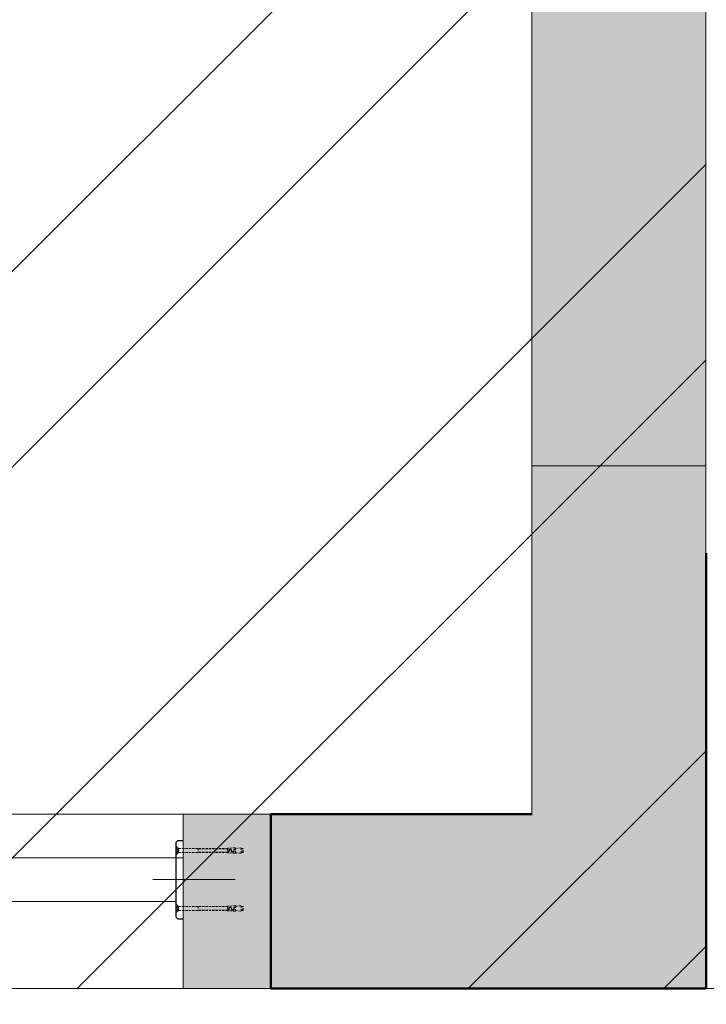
# Model space of a CAD drawing. Header units: inches. Extents: x -647532 to 3008597, y -136987 to 2557681.
# Tile 72 of 153: x 50032 to 50821, y 36894 to 38025. Entities that reach past the tile are written whole.
import ezdxf
from ezdxf import colors
from ezdxf.entities.mleader import LeaderData, LeaderLine
from ezdxf.enums import TextEntityAlignment as Align
from ezdxf.math import Vec2, Vec3

# ---------------------------------------------------------------- set-up
doc = ezdxf.new("R2010")
doc.units = ezdxf.units.IN
doc.header["$MEASUREMENT"] = 0
doc.linetypes.add('BIAL-IT1I-KGD-001-IN-DWG-141 LEVEL 2 - OVERALL FIRE EXIT PLAN$0$HIDDEN', pattern=[9.525, 6.35, -3.175])
doc.layers.add('ARCH', color=8, linetype='Continuous')
for name, color, linetype, lineweight in [('ELE', 8, 'Continuous', 5), ('ex wall', 8, 'Continuous', 5), ('FURN', 8, 'Continuous', 5), ('FURN-HATCH', 8, 'Continuous', 5), ('HAT', 8, 'Continuous', 5), ('WALL - EXISTING', 8, 'Continuous', 5), ('YD-COLUMN', 8, 'Continuous', 5), ('YD-EXISTING WALL', 8, 'Continuous', 5), ('YD-SHAFT', 8, 'Continuous', 5), ('YD-STAIR', 8, 'Continuous', 5)]:
    doc.layers.add(name, color=color, linetype=linetype, lineweight=lineweight)
doc.styles.add('ARIAL', font='arial.ttf')
doc.styles.get("Standard").update_dxf_attribs({"font": 'arial.ttf'})

# ---------------------------------------------------------------- blocks, each defined once
blk = doc.blocks.new('BIAL-IT1I-KGD-001-IN-DWG-141 LEVEL 2 - OVERALL FIRE EXIT PLAN$0$CSK-1')
for p, q in [((0, 12), (6, 6)), ((0, 12), (0, -12)), ((4.4, 4.8), (0, 4.8)), ((4.4, 2.4), (0, 2.4)), ((4.4, 4.8), (4.4, -4.8)), ((4.4, 4.8), (7.2, 0)), ((4.4, -4.8), (7.2, 0)), ((6, 6), (6, -6)), ((4.4, -2.4), (0, -2.4)), ((4.4, -4.8), (0, -4.8)), ((0, -12), (6, -6))]:
    blk.add_line(p, q)
at = {"linetype": 'BIAL-IT1I-KGD-001-IN-DWG-141 LEVEL 2 - OVERALL FIRE EXIT PLAN$0$HIDDEN'}
for p, q in [((147.5, 6), (6, 6)), ((62.6, 6), (62.6, -6)), ((147.5, 5.1), (62.6, 5.1)), ((169.9, 8), (147.5, 6.4)), ((147.5, 6.4), (147.5, -2.4)), ((151, -0.4), (151, 1.7)), ((152.1, -2.3), (152.1, 0)), ((153.3, 4), (155.8, 4)), ((154.4, 2.3), (155, 2.3)), ((157.2, 0.7), (158.4, -3)), ((157.9, 2.5), (159.5, -1.8)), ((164.9, -1.1), (165.1, 1.8)), ((165.8, -2.3), (165.8, 0.1)), ((167.4, 4), (169.9, 4)), ((168, 2.4), (169.9, 2.4)), ((169.9, 4), (169.9, 8)), ((169.9, 6.2), (186.4, 7.8)), ((169.9, -8), (169.9, 2.4)), ((186.4, 7.8), (186.4, -7.8)), ((190.7, 6), (186.4, 6)), ((191.6, 5.1), (186.4, 5.1)), ((191.6, 5.1), (190.7, 6)), ((190.7, -6), (190.7, 6)), ((191.6, -5.1), (191.6, 5.1)), ((147.5, -6), (6, -6)), ((147.5, -5.1), (62.6, -5.1)), ((147.5, -4.6), (149.8, -4.6)), ((147.5, -4.6), (147.5, -6.4)), ((169.9, -8), (147.5, -6.4)), ((160.6, -4.6), (163.5, -4.6)), ((161.7, -3.2), (162.6, -3.2)), ((169.9, -6.2), (186.4, -7.8)), ((191.6, -5.1), (186.4, -5.1)), ((190.7, -6), (186.4, -6)), ((191.6, -5.1), (190.7, -6))]:
    blk.add_line(p, q, dxfattribs=at)
for points in [[(153.3, 4, 0), (153.3, 4, 0), (153.3, 4, 0), (153.2, 4, 0), (153.2, 4, 0), (153.2, 4, 0), (153.1, 4, 0), (153.1, 4, 0), (153.1, 4, 0), (153.1, 4, 0), (153, 4, 0), (153, 4, 0), (153, 4, 0), (153, 4, 0), (152.9, 4, 0), (152.9, 4, 0), (152.9, 3.9, 0), (152.8, 3.9, 0), (152.8, 3.9, 0), (152.8, 3.9, 0), (152.8, 3.9, 0), (152.7, 3.9, 0), (152.7, 3.9, 0), (152.7, 3.9, 0), (152.7, 3.9, 0), (152.6, 3.9, 0), (152.6, 3.9, 0), (152.6, 3.9, 0), (152.5, 3.9, 0), (152.5, 3.9, 0), (152.5, 3.8, 0), (152.5, 3.8, 0), (152.4, 3.8, 0), (152.4, 3.8, 0), (152.4, 3.8, 0), (152.4, 3.8, 0), (152.3, 3.8, 0), (152.3, 3.8, 0), (152.3, 3.8, 0), (152.3, 3.7, 0), (152.2, 3.7, 0), (152.2, 3.7, 0), (152.2, 3.7, 0), (152.2, 3.7, 0), (152.1, 3.7, 0), (152.1, 3.7, 0), (152.1, 3.6, 0), (152.1, 3.6, 0), (152, 3.6, 0), (152, 3.6, 0), (152, 3.6, 0), (152, 3.6, 0), (152, 3.5, 0), (151.9, 3.5, 0), (151.9, 3.5, 0), (151.9, 3.5, 0), (151.9, 3.5, 0), (151.8, 3.5, 0), (151.8, 3.4, 0), (151.8, 3.4, 0), (151.8, 3.4, 0), (151.8, 3.4, 0), (151.7, 3.4, 0), (151.7, 3.3, 0), (151.7, 3.3, 0), (151.7, 3.3, 0), (151.7, 3.3, 0), (151.6, 3.3, 0), (151.6, 3.2, 0), (151.6, 3.2, 0), (151.6, 3.2, 0), (151.6, 3.2, 0), (151.5, 3.2, 0), (151.5, 3.1, 0), (151.5, 3.1, 0), (151.5, 3.1, 0), (151.5, 3.1, 0), (151.5, 3, 0), (151.4, 3, 0), (151.4, 3, 0), (151.4, 3, 0), (151.4, 3, 0), (151.4, 2.9, 0), (151.4, 2.9, 0), (151.4, 2.9, 0), (151.3, 2.9, 0), (151.3, 2.8, 0), (151.3, 2.8, 0), (151.3, 2.8, 0), (151.3, 2.8, 0), (151.3, 2.7, 0), (151.3, 2.7, 0), (151.2, 2.7, 0), (151.2, 2.7, 0), (151.2, 2.6, 0), (151.2, 2.6, 0), (151.2, 2.6, 0), (151.2, 2.6, 0), (151.2, 2.5, 0), (151.2, 2.5, 0), (151.2, 2.5, 0), (151.2, 2.5, 0), (151.1, 2.4, 0), (151.1, 2.4, 0), (151.1, 2.4, 0), (151.1, 2.3, 0), (151.1, 2.3, 0), (151.1, 2.3, 0), (151.1, 2.3, 0), (151.1, 2.2, 0), (151.1, 2.2, 0), (151.1, 2.2, 0), (151.1, 2.2, 0), (151.1, 2.1, 0), (151.1, 2.1, 0), (151.1, 2.1, 0), (151.1, 2, 0), (151, 2, 0), (151, 2, 0), (151, 2, 0), (151, 1.9, 0), (151, 1.9, 0), (151, 1.9, 0), (151, 1.8, 0), (151, 1.8, 0), (151, 1.8, 0), (151, 1.8, 0), (151, 1.7, 0), (151, 1.7, 0)], [(154.4, 2.3, 0), (154.4, 2.3, 0), (154.3, 2.3, 0), (154.3, 2.3, 0), (154.3, 2.3, 0), (154.3, 2.3, 0), (154.2, 2.3, 0), (154.2, 2.3, 0), (154.2, 2.3, 0), (154.1, 2.3, 0), (154.1, 2.3, 0), (154.1, 2.3, 0), (154.1, 2.3, 0), (154, 2.3, 0), (154, 2.3, 0), (154, 2.2, 0), (153.9, 2.2, 0), (153.9, 2.2, 0), (153.9, 2.2, 0), (153.9, 2.2, 0), (153.8, 2.2, 0), (153.8, 2.2, 0), (153.8, 2.2, 0), (153.8, 2.2, 0), (153.7, 2.2, 0), (153.7, 2.2, 0), (153.7, 2.2, 0), (153.6, 2.2, 0), (153.6, 2.2, 0), (153.6, 2.1, 0), (153.6, 2.1, 0), (153.5, 2.1, 0), (153.5, 2.1, 0), (153.5, 2.1, 0), (153.5, 2.1, 0), (153.4, 2.1, 0), (153.4, 2.1, 0), (153.4, 2.1, 0), (153.4, 2, 0), (153.3, 2, 0), (153.3, 2, 0), (153.3, 2, 0), (153.3, 2, 0), (153.2, 2, 0), (153.2, 2, 0), (153.2, 1.9, 0), (153.2, 1.9, 0), (153.1, 1.9, 0), (153.1, 1.9, 0), (153.1, 1.9, 0), (153.1, 1.9, 0), (153.1, 1.9, 0), (153, 1.8, 0), (153, 1.8, 0), (153, 1.8, 0), (153, 1.8, 0), (152.9, 1.8, 0), (152.9, 1.7, 0), (152.9, 1.7, 0), (152.9, 1.7, 0), (152.9, 1.7, 0), (152.8, 1.7, 0), (152.8, 1.7, 0), (152.8, 1.6, 0), (152.8, 1.6, 0), (152.8, 1.6, 0), (152.7, 1.6, 0), (152.7, 1.6, 0), (152.7, 1.5, 0), (152.7, 1.5, 0), (152.7, 1.5, 0), (152.6, 1.5, 0), (152.6, 1.5, 0), (152.6, 1.4, 0), (152.6, 1.4, 0), (152.6, 1.4, 0), (152.6, 1.4, 0), (152.5, 1.3, 0), (152.5, 1.3, 0), (152.5, 1.3, 0), (152.5, 1.3, 0), (152.5, 1.2, 0), (152.5, 1.2, 0), (152.4, 1.2, 0), (152.4, 1.2, 0), (152.4, 1.2, 0), (152.4, 1.1, 0), (152.4, 1.1, 0), (152.4, 1.1, 0), (152.4, 1.1, 0), (152.3, 1, 0), (152.3, 1, 0), (152.3, 1, 0), (152.3, 1, 0), (152.3, 0.9, 0), (152.3, 0.9, 0), (152.3, 0.9, 0), (152.3, 0.8, 0), (152.3, 0.8, 0), (152.2, 0.8, 0), (152.2, 0.8, 0), (152.2, 0.7, 0), (152.2, 0.7, 0), (152.2, 0.7, 0), (152.2, 0.7, 0), (152.2, 0.6, 0), (152.2, 0.6, 0), (152.2, 0.6, 0), (152.2, 0.6, 0), (152.2, 0.5, 0), (152.2, 0.5, 0), (152.2, 0.5, 0), (152.1, 0.4, 0), (152.1, 0.4, 0), (152.1, 0.4, 0), (152.1, 0.4, 0), (152.1, 0.3, 0), (152.1, 0.3, 0), (152.1, 0.3, 0), (152.1, 0.3, 0), (152.1, 0.2, 0), (152.1, 0.2, 0), (152.1, 0.2, 0), (152.1, 0.1, 0), (152.1, 0.1, 0), (152.1, 0.1, 0), (152.1, 0.1, 0), (152.1, 0, 0), (152.1, 0, 0)], [(157.2, 0.7, 0), (157.2, 0.7, 0), (157.2, 0.8, 0), (157.2, 0.8, 0), (157.2, 0.8, 0), (157.2, 0.8, 0), (157.2, 0.8, 0), (157.1, 0.9, 0), (157.1, 0.9, 0), (157.1, 0.9, 0), (157.1, 0.9, 0), (157.1, 1, 0), (157.1, 1, 0), (157.1, 1, 0), (157.1, 1, 0), (157.1, 1, 0), (157.1, 1.1, 0), (157, 1.1, 0), (157, 1.1, 0), (157, 1.1, 0), (157, 1.1, 0), (157, 1.1, 0), (157, 1.2, 0), (157, 1.2, 0), (157, 1.2, 0), (157, 1.2, 0), (156.9, 1.2, 0), (156.9, 1.3, 0), (156.9, 1.3, 0), (156.9, 1.3, 0), (156.9, 1.3, 0), (156.9, 1.3, 0), (156.9, 1.4, 0), (156.9, 1.4, 0), (156.8, 1.4, 0), (156.8, 1.4, 0), (156.8, 1.4, 0), (156.8, 1.4, 0), (156.8, 1.5, 0), (156.8, 1.5, 0), (156.8, 1.5, 0), (156.7, 1.5, 0), (156.7, 1.5, 0), (156.7, 1.5, 0), (156.7, 1.6, 0), (156.7, 1.6, 0), (156.7, 1.6, 0), (156.7, 1.6, 0), (156.6, 1.6, 0), (156.6, 1.6, 0), (156.6, 1.7, 0), (156.6, 1.7, 0), (156.6, 1.7, 0), (156.6, 1.7, 0), (156.5, 1.7, 0), (156.5, 1.7, 0), (156.5, 1.7, 0), (156.5, 1.8, 0), (156.5, 1.8, 0), (156.5, 1.8, 0), (156.4, 1.8, 0), (156.4, 1.8, 0), (156.4, 1.8, 0), (156.4, 1.8, 0), (156.4, 1.9, 0), (156.3, 1.9, 0), (156.3, 1.9, 0), (156.3, 1.9, 0), (156.3, 1.9, 0), (156.3, 1.9, 0), (156.3, 1.9, 0), (156.2, 1.9, 0), (156.2, 2, 0), (156.2, 2, 0), (156.2, 2, 0), (156.2, 2, 0), (156.1, 2, 0), (156.1, 2, 0), (156.1, 2, 0), (156.1, 2, 0), (156.1, 2, 0), (156, 2, 0), (156, 2.1, 0), (156, 2.1, 0), (156, 2.1, 0), (156, 2.1, 0), (155.9, 2.1, 0), (155.9, 2.1, 0), (155.9, 2.1, 0), (155.9, 2.1, 0), (155.9, 2.1, 0), (155.8, 2.1, 0), (155.8, 2.1, 0), (155.8, 2.2, 0), (155.8, 2.2, 0), (155.8, 2.2, 0), (155.7, 2.2, 0), (155.7, 2.2, 0), (155.7, 2.2, 0), (155.7, 2.2, 0), (155.6, 2.2, 0), (155.6, 2.2, 0), (155.6, 2.2, 0), (155.6, 2.2, 0), (155.6, 2.2, 0), (155.5, 2.2, 0), (155.5, 2.2, 0), (155.5, 2.2, 0), (155.5, 2.2, 0), (155.5, 2.2, 0), (155.4, 2.3, 0), (155.4, 2.3, 0), (155.4, 2.3, 0), (155.4, 2.3, 0), (155.3, 2.3, 0), (155.3, 2.3, 0), (155.3, 2.3, 0), (155.3, 2.3, 0), (155.3, 2.3, 0), (155.2, 2.3, 0), (155.2, 2.3, 0), (155.2, 2.3, 0), (155.2, 2.3, 0), (155.1, 2.3, 0), (155.1, 2.3, 0), (155.1, 2.3, 0), (155.1, 2.3, 0), (155.1, 2.3, 0), (155, 2.3, 0)], [(157.9, 2.5, 0), (157.9, 2.5, 0), (157.9, 2.6, 0), (157.9, 2.6, 0), (157.9, 2.6, 0), (157.9, 2.6, 0), (157.9, 2.6, 0), (157.8, 2.7, 0), (157.8, 2.7, 0), (157.8, 2.7, 0), (157.8, 2.7, 0), (157.8, 2.7, 0), (157.8, 2.8, 0), (157.8, 2.8, 0), (157.8, 2.8, 0), (157.8, 2.8, 0), (157.8, 2.8, 0), (157.7, 2.9, 0), (157.7, 2.9, 0), (157.7, 2.9, 0), (157.7, 2.9, 0), (157.7, 2.9, 0), (157.7, 2.9, 0), (157.7, 3, 0), (157.7, 3, 0), (157.7, 3, 0), (157.6, 3, 0), (157.6, 3, 0), (157.6, 3.1, 0), (157.6, 3.1, 0), (157.6, 3.1, 0), (157.6, 3.1, 0), (157.6, 3.1, 0), (157.6, 3.1, 0), (157.5, 3.2, 0), (157.5, 3.2, 0), (157.5, 3.2, 0), (157.5, 3.2, 0), (157.5, 3.2, 0), (157.5, 3.2, 0), (157.5, 3.3, 0), (157.4, 3.3, 0), (157.4, 3.3, 0), (157.4, 3.3, 0), (157.4, 3.3, 0), (157.4, 3.3, 0), (157.4, 3.3, 0), (157.3, 3.4, 0), (157.3, 3.4, 0), (157.3, 3.4, 0), (157.3, 3.4, 0), (157.3, 3.4, 0), (157.3, 3.4, 0), (157.3, 3.4, 0), (157.2, 3.5, 0), (157.2, 3.5, 0), (157.2, 3.5, 0), (157.2, 3.5, 0), (157.2, 3.5, 0), (157.2, 3.5, 0), (157.1, 3.5, 0), (157.1, 3.6, 0), (157.1, 3.6, 0), (157.1, 3.6, 0), (157.1, 3.6, 0), (157, 3.6, 0), (157, 3.6, 0), (157, 3.6, 0), (157, 3.6, 0), (157, 3.7, 0), (157, 3.7, 0), (156.9, 3.7, 0), (156.9, 3.7, 0), (156.9, 3.7, 0), (156.9, 3.7, 0), (156.9, 3.7, 0), (156.8, 3.7, 0), (156.8, 3.7, 0), (156.8, 3.7, 0), (156.8, 3.8, 0), (156.8, 3.8, 0), (156.7, 3.8, 0), (156.7, 3.8, 0), (156.7, 3.8, 0), (156.7, 3.8, 0), (156.7, 3.8, 0), (156.6, 3.8, 0), (156.6, 3.8, 0), (156.6, 3.8, 0), (156.6, 3.8, 0), (156.6, 3.8, 0), (156.5, 3.9, 0), (156.5, 3.9, 0), (156.5, 3.9, 0), (156.5, 3.9, 0), (156.5, 3.9, 0), (156.4, 3.9, 0), (156.4, 3.9, 0), (156.4, 3.9, 0), (156.4, 3.9, 0), (156.4, 3.9, 0), (156.3, 3.9, 0), (156.3, 3.9, 0), (156.3, 3.9, 0), (156.3, 3.9, 0), (156.3, 3.9, 0), (156.2, 3.9, 0), (156.2, 3.9, 0), (156.2, 4, 0), (156.2, 4, 0), (156.2, 4, 0), (156.1, 4, 0), (156.1, 4, 0), (156.1, 4, 0), (156.1, 4, 0), (156, 4, 0), (156, 4, 0), (156, 4, 0), (156, 4, 0), (156, 4, 0), (155.9, 4, 0), (155.9, 4, 0), (155.9, 4, 0), (155.9, 4, 0), (155.9, 4, 0), (155.8, 4, 0), (155.8, 4, 0), (155.8, 4, 0), (155.8, 4, 0)], [(167.4, 4, 0), (167.3, 4, 0), (167.3, 4, 0), (167.3, 4, 0), (167.3, 4, 0), (167.2, 4, 0), (167.2, 4, 0), (167.2, 4, 0), (167.2, 4, 0), (167.1, 4, 0), (167.1, 4, 0), (167.1, 4, 0), (167, 4, 0), (167, 4, 0), (167, 4, 0), (167, 4, 0), (166.9, 4, 0), (166.9, 3.9, 0), (166.9, 3.9, 0), (166.9, 3.9, 0), (166.8, 3.9, 0), (166.8, 3.9, 0), (166.8, 3.9, 0), (166.8, 3.9, 0), (166.7, 3.9, 0), (166.7, 3.9, 0), (166.7, 3.9, 0), (166.6, 3.9, 0), (166.6, 3.9, 0), (166.6, 3.9, 0), (166.6, 3.9, 0), (166.5, 3.8, 0), (166.5, 3.8, 0), (166.5, 3.8, 0), (166.5, 3.8, 0), (166.4, 3.8, 0), (166.4, 3.8, 0), (166.4, 3.8, 0), (166.4, 3.8, 0), (166.3, 3.8, 0), (166.3, 3.7, 0), (166.3, 3.7, 0), (166.3, 3.7, 0), (166.2, 3.7, 0), (166.2, 3.7, 0), (166.2, 3.7, 0), (166.2, 3.7, 0), (166.2, 3.6, 0), (166.1, 3.6, 0), (166.1, 3.6, 0), (166.1, 3.6, 0), (166.1, 3.6, 0), (166, 3.6, 0), (166, 3.6, 0), (166, 3.5, 0), (166, 3.5, 0), (166, 3.5, 0), (165.9, 3.5, 0), (165.9, 3.5, 0), (165.9, 3.5, 0), (165.9, 3.4, 0), (165.9, 3.4, 0), (165.8, 3.4, 0), (165.8, 3.4, 0), (165.8, 3.4, 0), (165.8, 3.3, 0), (165.8, 3.3, 0), (165.7, 3.3, 0), (165.7, 3.3, 0), (165.7, 3.3, 0), (165.7, 3.3, 0), (165.7, 3.2, 0), (165.6, 3.2, 0), (165.6, 3.2, 0), (165.6, 3.2, 0), (165.6, 3.1, 0), (165.6, 3.1, 0), (165.6, 3.1, 0), (165.5, 3.1, 0), (165.5, 3.1, 0), (165.5, 3, 0), (165.5, 3, 0), (165.5, 3, 0), (165.5, 3, 0), (165.4, 3, 0), (165.4, 2.9, 0), (165.4, 2.9, 0), (165.4, 2.9, 0), (165.4, 2.9, 0), (165.4, 2.8, 0), (165.4, 2.8, 0), (165.4, 2.8, 0), (165.3, 2.8, 0), (165.3, 2.7, 0), (165.3, 2.7, 0), (165.3, 2.7, 0), (165.3, 2.7, 0), (165.3, 2.6, 0), (165.3, 2.6, 0), (165.3, 2.6, 0), (165.2, 2.6, 0), (165.2, 2.5, 0), (165.2, 2.5, 0), (165.2, 2.5, 0), (165.2, 2.5, 0), (165.2, 2.4, 0), (165.2, 2.4, 0), (165.2, 2.4, 0), (165.2, 2.4, 0), (165.2, 2.3, 0), (165.2, 2.3, 0), (165.2, 2.3, 0), (165.1, 2.3, 0), (165.1, 2.2, 0), (165.1, 2.2, 0), (165.1, 2.2, 0), (165.1, 2.2, 0), (165.1, 2.1, 0), (165.1, 2.1, 0), (165.1, 2.1, 0), (165.1, 2, 0), (165.1, 2, 0), (165.1, 2, 0), (165.1, 2, 0), (165.1, 1.9, 0), (165.1, 1.9, 0), (165.1, 1.9, 0), (165.1, 1.9, 0), (165.1, 1.8, 0)], [(168, 2.4, 0), (168, 2.4, 0), (168, 2.4, 0), (167.9, 2.4, 0), (167.9, 2.4, 0), (167.9, 2.4, 0), (167.9, 2.4, 0), (167.8, 2.4, 0), (167.8, 2.4, 0), (167.8, 2.3, 0), (167.7, 2.3, 0), (167.7, 2.3, 0), (167.7, 2.3, 0), (167.7, 2.3, 0), (167.6, 2.3, 0), (167.6, 2.3, 0), (167.6, 2.3, 0), (167.6, 2.3, 0), (167.5, 2.3, 0), (167.5, 2.3, 0), (167.5, 2.3, 0), (167.5, 2.3, 0), (167.4, 2.3, 0), (167.4, 2.3, 0), (167.4, 2.3, 0), (167.4, 2.2, 0), (167.3, 2.2, 0), (167.3, 2.2, 0), (167.3, 2.2, 0), (167.2, 2.2, 0), (167.2, 2.2, 0), (167.2, 2.2, 0), (167.2, 2.2, 0), (167.1, 2.2, 0), (167.1, 2.1, 0), (167.1, 2.1, 0), (167.1, 2.1, 0), (167, 2.1, 0), (167, 2.1, 0), (167, 2.1, 0), (167, 2.1, 0), (167, 2.1, 0), (166.9, 2, 0), (166.9, 2, 0), (166.9, 2, 0), (166.9, 2, 0), (166.8, 2, 0), (166.8, 2, 0), (166.8, 2, 0), (166.8, 1.9, 0), (166.7, 1.9, 0), (166.7, 1.9, 0), (166.7, 1.9, 0), (166.7, 1.9, 0), (166.7, 1.9, 0), (166.6, 1.8, 0), (166.6, 1.8, 0), (166.6, 1.8, 0), (166.6, 1.8, 0), (166.6, 1.8, 0), (166.5, 1.7, 0), (166.5, 1.7, 0), (166.5, 1.7, 0), (166.5, 1.7, 0), (166.5, 1.7, 0), (166.4, 1.7, 0), (166.4, 1.6, 0), (166.4, 1.6, 0), (166.4, 1.6, 0), (166.4, 1.6, 0), (166.4, 1.5, 0), (166.3, 1.5, 0), (166.3, 1.5, 0), (166.3, 1.5, 0), (166.3, 1.5, 0), (166.3, 1.4, 0), (166.2, 1.4, 0), (166.2, 1.4, 0), (166.2, 1.4, 0), (166.2, 1.4, 0), (166.2, 1.3, 0), (166.2, 1.3, 0), (166.2, 1.3, 0), (166.1, 1.3, 0), (166.1, 1.2, 0), (166.1, 1.2, 0), (166.1, 1.2, 0), (166.1, 1.2, 0), (166.1, 1.1, 0), (166.1, 1.1, 0), (166.1, 1.1, 0), (166, 1.1, 0), (166, 1, 0), (166, 1, 0), (166, 1, 0), (166, 1, 0), (166, 0.9, 0), (166, 0.9, 0), (166, 0.9, 0), (166, 0.9, 0), (165.9, 0.8, 0), (165.9, 0.8, 0), (165.9, 0.8, 0), (165.9, 0.8, 0), (165.9, 0.7, 0), (165.9, 0.7, 0), (165.9, 0.7, 0), (165.9, 0.7, 0), (165.9, 0.6, 0), (165.9, 0.6, 0), (165.9, 0.6, 0), (165.9, 0.5, 0), (165.9, 0.5, 0), (165.9, 0.5, 0), (165.9, 0.5, 0), (165.8, 0.4, 0), (165.8, 0.4, 0), (165.8, 0.4, 0), (165.8, 0.4, 0), (165.8, 0.3, 0), (165.8, 0.3, 0), (165.8, 0.3, 0), (165.8, 0.2, 0), (165.8, 0.2, 0), (165.8, 0.2, 0), (165.8, 0.2, 0), (165.8, 0.1, 0), (165.8, 0.1, 0), (165.8, 0.1, 0)], [(147.5, -2.4, 0), (147.6, -2.4, 0), (147.6, -2.4, 0), (147.6, -2.4, 0), (147.7, -2.5, 0), (147.7, -2.5, 0), (147.7, -2.5, 0), (147.8, -2.5, 0), (147.8, -2.5, 0), (147.8, -2.5, 0), (147.9, -2.6, 0), (147.9, -2.6, 0), (147.9, -2.6, 0), (148, -2.6, 0), (148, -2.6, 0), (148, -2.6, 0), (148.1, -2.6, 0), (148.1, -2.6, 0), (148.2, -2.7, 0), (148.2, -2.7, 0), (148.2, -2.7, 0), (148.3, -2.7, 0), (148.3, -2.7, 0), (148.3, -2.7, 0), (148.4, -2.7, 0), (148.4, -2.7, 0), (148.5, -2.7, 0), (148.5, -2.7, 0), (148.5, -2.7, 0), (148.6, -2.7, 0), (148.6, -2.7, 0), (148.6, -2.7, 0), (148.7, -2.7, 0), (148.7, -2.7, 0), (148.8, -2.7, 0), (148.8, -2.7, 0), (148.8, -2.7, 0), (148.9, -2.7, 0), (148.9, -2.7, 0), (148.9, -2.7, 0), (149, -2.7, 0), (149, -2.7, 0), (149.1, -2.7, 0), (149.1, -2.7, 0), (149.1, -2.7, 0), (149.2, -2.7, 0), (149.2, -2.7, 0), (149.2, -2.7, 0), (149.3, -2.7, 0), (149.3, -2.7, 0), (149.4, -2.6, 0), (149.4, -2.6, 0), (149.4, -2.6, 0), (149.5, -2.6, 0), (149.5, -2.6, 0), (149.5, -2.6, 0), (149.6, -2.6, 0), (149.6, -2.6, 0), (149.6, -2.5, 0), (149.7, -2.5, 0), (149.7, -2.5, 0), (149.8, -2.5, 0), (149.8, -2.5, 0), (149.8, -2.5, 0), (149.9, -2.4, 0), (149.9, -2.4, 0), (149.9, -2.4, 0), (149.9, -2.4, 0), (150, -2.4, 0), (150, -2.3, 0), (150, -2.3, 0), (150.1, -2.3, 0), (150.1, -2.3, 0), (150.1, -2.3, 0), (150.2, -2.2, 0), (150.2, -2.2, 0), (150.2, -2.2, 0), (150.3, -2.2, 0), (150.3, -2.1, 0), (150.3, -2.1, 0), (150.3, -2.1, 0), (150.4, -2.1, 0), (150.4, -2, 0), (150.4, -2, 0), (150.4, -2, 0), (150.5, -1.9, 0), (150.5, -1.9, 0), (150.5, -1.9, 0), (150.5, -1.9, 0), (150.6, -1.8, 0), (150.6, -1.8, 0), (150.6, -1.8, 0), (150.6, -1.7, 0), (150.7, -1.7, 0), (150.7, -1.7, 0), (150.7, -1.6, 0), (150.7, -1.6, 0), (150.7, -1.6, 0), (150.8, -1.5, 0), (150.8, -1.5, 0), (150.8, -1.5, 0), (150.8, -1.4, 0), (150.8, -1.4, 0), (150.8, -1.4, 0), (150.8, -1.3, 0), (150.9, -1.3, 0), (150.9, -1.3, 0), (150.9, -1.2, 0), (150.9, -1.2, 0), (150.9, -1.2, 0), (150.9, -1.1, 0), (150.9, -1.1, 0), (150.9, -1, 0), (151, -1, 0), (151, -1, 0), (151, -0.9, 0), (151, -0.9, 0), (151, -0.9, 0), (151, -0.8, 0), (151, -0.8, 0), (151, -0.7, 0), (151, -0.7, 0), (151, -0.7, 0), (151, -0.6, 0), (151, -0.6, 0), (151, -0.6, 0), (151, -0.5, 0), (151, -0.5, 0), (151, -0.4, 0)], [(149.8, -4.6, 0), (149.8, -4.6, 0), (149.9, -4.6, 0), (149.9, -4.6, 0), (149.9, -4.6, 0), (150, -4.6, 0), (150, -4.6, 0), (150, -4.6, 0), (150, -4.6, 0), (150.1, -4.6, 0), (150.1, -4.6, 0), (150.1, -4.6, 0), (150.2, -4.5, 0), (150.2, -4.5, 0), (150.2, -4.5, 0), (150.2, -4.5, 0), (150.3, -4.5, 0), (150.3, -4.5, 0), (150.3, -4.5, 0), (150.3, -4.5, 0), (150.4, -4.5, 0), (150.4, -4.5, 0), (150.4, -4.5, 0), (150.5, -4.5, 0), (150.5, -4.5, 0), (150.5, -4.5, 0), (150.5, -4.5, 0), (150.6, -4.4, 0), (150.6, -4.4, 0), (150.6, -4.4, 0), (150.6, -4.4, 0), (150.7, -4.4, 0), (150.7, -4.4, 0), (150.7, -4.4, 0), (150.7, -4.4, 0), (150.8, -4.4, 0), (150.8, -4.4, 0), (150.8, -4.3, 0), (150.8, -4.3, 0), (150.9, -4.3, 0), (150.9, -4.3, 0), (150.9, -4.3, 0), (150.9, -4.3, 0), (151, -4.3, 0), (151, -4.2, 0), (151, -4.2, 0), (151, -4.2, 0), (151.1, -4.2, 0), (151.1, -4.2, 0), (151.1, -4.2, 0), (151.1, -4.2, 0), (151.2, -4.1, 0), (151.2, -4.1, 0), (151.2, -4.1, 0), (151.2, -4.1, 0), (151.2, -4.1, 0), (151.3, -4.1, 0), (151.3, -4, 0), (151.3, -4, 0), (151.3, -4, 0), (151.4, -4, 0), (151.4, -4, 0), (151.4, -3.9, 0), (151.4, -3.9, 0), (151.4, -3.9, 0), (151.5, -3.9, 0), (151.5, -3.9, 0), (151.5, -3.8, 0), (151.5, -3.8, 0), (151.5, -3.8, 0), (151.6, -3.8, 0), (151.6, -3.8, 0), (151.6, -3.7, 0), (151.6, -3.7, 0), (151.6, -3.7, 0), (151.6, -3.7, 0), (151.7, -3.6, 0), (151.7, -3.6, 0), (151.7, -3.6, 0), (151.7, -3.6, 0), (151.7, -3.6, 0), (151.7, -3.5, 0), (151.8, -3.5, 0), (151.8, -3.5, 0), (151.8, -3.5, 0), (151.8, -3.4, 0), (151.8, -3.4, 0), (151.8, -3.4, 0), (151.8, -3.4, 0), (151.8, -3.3, 0), (151.9, -3.3, 0), (151.9, -3.3, 0), (151.9, -3.3, 0), (151.9, -3.2, 0), (151.9, -3.2, 0), (151.9, -3.2, 0), (151.9, -3.2, 0), (151.9, -3.1, 0), (152, -3.1, 0), (152, -3.1, 0), (152, -3.1, 0), (152, -3, 0), (152, -3, 0), (152, -3, 0), (152, -2.9, 0), (152, -2.9, 0), (152, -2.9, 0), (152, -2.9, 0), (152, -2.8, 0), (152, -2.8, 0), (152.1, -2.8, 0), (152.1, -2.8, 0), (152.1, -2.7, 0), (152.1, -2.7, 0), (152.1, -2.7, 0), (152.1, -2.6, 0), (152.1, -2.6, 0), (152.1, -2.6, 0), (152.1, -2.6, 0), (152.1, -2.5, 0), (152.1, -2.5, 0), (152.1, -2.5, 0), (152.1, -2.5, 0), (152.1, -2.4, 0), (152.1, -2.4, 0), (152.1, -2.4, 0), (152.1, -2.3, 0), (152.1, -2.3, 0), (152.1, -2.3, 0)], [(158.4, -3, 0), (158.4, -3, 0), (158.5, -3.1, 0), (158.5, -3.1, 0), (158.5, -3.1, 0), (158.5, -3.1, 0), (158.5, -3.1, 0), (158.5, -3.2, 0), (158.5, -3.2, 0), (158.5, -3.2, 0), (158.5, -3.2, 0), (158.5, -3.2, 0), (158.5, -3.3, 0), (158.6, -3.3, 0), (158.6, -3.3, 0), (158.6, -3.3, 0), (158.6, -3.3, 0), (158.6, -3.4, 0), (158.6, -3.4, 0), (158.6, -3.4, 0), (158.6, -3.4, 0), (158.6, -3.4, 0), (158.6, -3.5, 0), (158.7, -3.5, 0), (158.7, -3.5, 0), (158.7, -3.5, 0), (158.7, -3.5, 0), (158.7, -3.5, 0), (158.7, -3.6, 0), (158.7, -3.6, 0), (158.7, -3.6, 0), (158.8, -3.6, 0), (158.8, -3.6, 0), (158.8, -3.7, 0), (158.8, -3.7, 0), (158.8, -3.7, 0), (158.8, -3.7, 0), (158.8, -3.7, 0), (158.9, -3.7, 0), (158.9, -3.8, 0), (158.9, -3.8, 0), (158.9, -3.8, 0), (158.9, -3.8, 0), (158.9, -3.8, 0), (158.9, -3.8, 0), (159, -3.9, 0), (159, -3.9, 0), (159, -3.9, 0), (159, -3.9, 0), (159, -3.9, 0), (159, -3.9, 0), (159.1, -4, 0), (159.1, -4, 0), (159.1, -4, 0), (159.1, -4, 0), (159.1, -4, 0), (159.1, -4, 0), (159.2, -4, 0), (159.2, -4.1, 0), (159.2, -4.1, 0), (159.2, -4.1, 0), (159.2, -4.1, 0), (159.2, -4.1, 0), (159.3, -4.1, 0), (159.3, -4.1, 0), (159.3, -4.2, 0), (159.3, -4.2, 0), (159.3, -4.2, 0), (159.3, -4.2, 0), (159.4, -4.2, 0), (159.4, -4.2, 0), (159.4, -4.2, 0), (159.4, -4.2, 0), (159.4, -4.3, 0), (159.5, -4.3, 0), (159.5, -4.3, 0), (159.5, -4.3, 0), (159.5, -4.3, 0), (159.5, -4.3, 0), (159.6, -4.3, 0), (159.6, -4.3, 0), (159.6, -4.3, 0), (159.6, -4.3, 0), (159.6, -4.4, 0), (159.7, -4.4, 0), (159.7, -4.4, 0), (159.7, -4.4, 0), (159.7, -4.4, 0), (159.7, -4.4, 0), (159.8, -4.4, 0), (159.8, -4.4, 0), (159.8, -4.4, 0), (159.8, -4.4, 0), (159.8, -4.4, 0), (159.9, -4.4, 0), (159.9, -4.5, 0), (159.9, -4.5, 0), (159.9, -4.5, 0), (160, -4.5, 0), (160, -4.5, 0), (160, -4.5, 0), (160, -4.5, 0), (160, -4.5, 0), (160.1, -4.5, 0), (160.1, -4.5, 0), (160.1, -4.5, 0), (160.1, -4.5, 0), (160.1, -4.5, 0), (160.2, -4.5, 0), (160.2, -4.5, 0), (160.2, -4.5, 0), (160.2, -4.5, 0), (160.3, -4.5, 0), (160.3, -4.5, 0), (160.3, -4.6, 0), (160.3, -4.6, 0), (160.3, -4.6, 0), (160.4, -4.6, 0), (160.4, -4.6, 0), (160.4, -4.6, 0), (160.4, -4.6, 0), (160.5, -4.6, 0), (160.5, -4.6, 0), (160.5, -4.6, 0), (160.5, -4.6, 0), (160.5, -4.6, 0), (160.6, -4.6, 0), (160.6, -4.6, 0), (160.6, -4.6, 0)], [(159.5, -1.8, 0), (159.5, -1.8, 0), (159.5, -1.8, 0), (159.6, -1.8, 0), (159.6, -1.8, 0), (159.6, -1.9, 0), (159.6, -1.9, 0), (159.6, -1.9, 0), (159.6, -1.9, 0), (159.6, -1.9, 0), (159.6, -1.9, 0), (159.6, -2, 0), (159.6, -2, 0), (159.6, -2, 0), (159.7, -2, 0), (159.7, -2, 0), (159.7, -2.1, 0), (159.7, -2.1, 0), (159.7, -2.1, 0), (159.7, -2.1, 0), (159.7, -2.1, 0), (159.7, -2.2, 0), (159.7, -2.2, 0), (159.8, -2.2, 0), (159.8, -2.2, 0), (159.8, -2.2, 0), (159.8, -2.2, 0), (159.8, -2.3, 0), (159.8, -2.3, 0), (159.8, -2.3, 0), (159.8, -2.3, 0), (159.9, -2.3, 0), (159.9, -2.3, 0), (159.9, -2.4, 0), (159.9, -2.4, 0), (159.9, -2.4, 0), (159.9, -2.4, 0), (159.9, -2.4, 0), (160, -2.4, 0), (160, -2.5, 0), (160, -2.5, 0), (160, -2.5, 0), (160, -2.5, 0), (160, -2.5, 0), (160, -2.5, 0), (160.1, -2.6, 0), (160.1, -2.6, 0), (160.1, -2.6, 0), (160.1, -2.6, 0), (160.1, -2.6, 0), (160.1, -2.6, 0), (160.2, -2.6, 0), (160.2, -2.7, 0), (160.2, -2.7, 0), (160.2, -2.7, 0), (160.2, -2.7, 0), (160.2, -2.7, 0), (160.3, -2.7, 0), (160.3, -2.7, 0), (160.3, -2.8, 0), (160.3, -2.8, 0), (160.3, -2.8, 0), (160.3, -2.8, 0), (160.4, -2.8, 0), (160.4, -2.8, 0), (160.4, -2.8, 0), (160.4, -2.8, 0), (160.4, -2.9, 0), (160.4, -2.9, 0), (160.5, -2.9, 0), (160.5, -2.9, 0), (160.5, -2.9, 0), (160.5, -2.9, 0), (160.5, -2.9, 0), (160.6, -2.9, 0), (160.6, -2.9, 0), (160.6, -3, 0), (160.6, -3, 0), (160.6, -3, 0), (160.7, -3, 0), (160.7, -3, 0), (160.7, -3, 0), (160.7, -3, 0), (160.7, -3, 0), (160.7, -3, 0), (160.8, -3, 0), (160.8, -3, 0), (160.8, -3.1, 0), (160.8, -3.1, 0), (160.8, -3.1, 0), (160.9, -3.1, 0), (160.9, -3.1, 0), (160.9, -3.1, 0), (160.9, -3.1, 0), (160.9, -3.1, 0), (161, -3.1, 0), (161, -3.1, 0), (161, -3.1, 0), (161, -3.1, 0), (161.1, -3.1, 0), (161.1, -3.1, 0), (161.1, -3.1, 0), (161.1, -3.2, 0), (161.1, -3.2, 0), (161.2, -3.2, 0), (161.2, -3.2, 0), (161.2, -3.2, 0), (161.2, -3.2, 0), (161.2, -3.2, 0), (161.3, -3.2, 0), (161.3, -3.2, 0), (161.3, -3.2, 0), (161.3, -3.2, 0), (161.3, -3.2, 0), (161.4, -3.2, 0), (161.4, -3.2, 0), (161.4, -3.2, 0), (161.4, -3.2, 0), (161.5, -3.2, 0), (161.5, -3.2, 0), (161.5, -3.2, 0), (161.5, -3.2, 0), (161.5, -3.2, 0), (161.6, -3.2, 0), (161.6, -3.2, 0), (161.6, -3.2, 0), (161.6, -3.2, 0), (161.6, -3.2, 0), (161.7, -3.2, 0)], [(162.6, -3.2, 0), (162.7, -3.2, 0), (162.7, -3.2, 0), (162.7, -3.2, 0), (162.8, -3.2, 0), (162.8, -3.2, 0), (162.8, -3.2, 0), (162.8, -3.2, 0), (162.9, -3.2, 0), (162.9, -3.2, 0), (162.9, -3.2, 0), (162.9, -3.2, 0), (163, -3.2, 0), (163, -3.2, 0), (163, -3.2, 0), (163.1, -3.2, 0), (163.1, -3.2, 0), (163.1, -3.2, 0), (163.1, -3.2, 0), (163.2, -3.2, 0), (163.2, -3.2, 0), (163.2, -3.2, 0), (163.2, -3.1, 0), (163.3, -3.1, 0), (163.3, -3.1, 0), (163.3, -3.1, 0), (163.3, -3.1, 0), (163.4, -3.1, 0), (163.4, -3.1, 0), (163.4, -3.1, 0), (163.4, -3.1, 0), (163.5, -3.1, 0), (163.5, -3.1, 0), (163.5, -3, 0), (163.5, -3, 0), (163.6, -3, 0), (163.6, -3, 0), (163.6, -3, 0), (163.6, -3, 0), (163.7, -3, 0), (163.7, -3, 0), (163.7, -3, 0), (163.7, -2.9, 0), (163.8, -2.9, 0), (163.8, -2.9, 0), (163.8, -2.9, 0), (163.8, -2.9, 0), (163.9, -2.9, 0), (163.9, -2.9, 0), (163.9, -2.8, 0), (163.9, -2.8, 0), (163.9, -2.8, 0), (164, -2.8, 0), (164, -2.8, 0), (164, -2.8, 0), (164, -2.8, 0), (164.1, -2.7, 0), (164.1, -2.7, 0), (164.1, -2.7, 0), (164.1, -2.7, 0), (164.1, -2.7, 0), (164.2, -2.6, 0), (164.2, -2.6, 0), (164.2, -2.6, 0), (164.2, -2.6, 0), (164.2, -2.6, 0), (164.3, -2.6, 0), (164.3, -2.5, 0), (164.3, -2.5, 0), (164.3, -2.5, 0), (164.3, -2.5, 0), (164.4, -2.5, 0), (164.4, -2.4, 0), (164.4, -2.4, 0), (164.4, -2.4, 0), (164.4, -2.4, 0), (164.4, -2.4, 0), (164.5, -2.3, 0), (164.5, -2.3, 0), (164.5, -2.3, 0), (164.5, -2.3, 0), (164.5, -2.2, 0), (164.5, -2.2, 0), (164.6, -2.2, 0), (164.6, -2.2, 0), (164.6, -2.2, 0), (164.6, -2.1, 0), (164.6, -2.1, 0), (164.6, -2.1, 0), (164.6, -2.1, 0), (164.7, -2, 0), (164.7, -2, 0), (164.7, -2, 0), (164.7, -2, 0), (164.7, -1.9, 0), (164.7, -1.9, 0), (164.7, -1.9, 0), (164.7, -1.9, 0), (164.7, -1.8, 0), (164.8, -1.8, 0), (164.8, -1.8, 0), (164.8, -1.8, 0), (164.8, -1.7, 0), (164.8, -1.7, 0), (164.8, -1.7, 0), (164.8, -1.7, 0), (164.8, -1.6, 0), (164.8, -1.6, 0), (164.8, -1.6, 0), (164.8, -1.6, 0), (164.9, -1.5, 0), (164.9, -1.5, 0), (164.9, -1.5, 0), (164.9, -1.5, 0), (164.9, -1.4, 0), (164.9, -1.4, 0), (164.9, -1.4, 0), (164.9, -1.4, 0), (164.9, -1.3, 0), (164.9, -1.3, 0), (164.9, -1.3, 0), (164.9, -1.2, 0), (164.9, -1.2, 0), (164.9, -1.2, 0), (164.9, -1.2, 0), (164.9, -1.1, 0), (164.9, -1.1, 0), (164.9, -1.1, 0), (164.9, -1.1, 0)], [(163.5, -4.6, 0), (163.6, -4.6, 0), (163.6, -4.6, 0), (163.6, -4.6, 0), (163.6, -4.6, 0), (163.7, -4.6, 0), (163.7, -4.6, 0), (163.7, -4.6, 0), (163.8, -4.6, 0), (163.8, -4.6, 0), (163.8, -4.6, 0), (163.8, -4.6, 0), (163.9, -4.5, 0), (163.9, -4.5, 0), (163.9, -4.5, 0), (164, -4.5, 0), (164, -4.5, 0), (164, -4.5, 0), (164, -4.5, 0), (164.1, -4.5, 0), (164.1, -4.5, 0), (164.1, -4.5, 0), (164.1, -4.5, 0), (164.2, -4.5, 0), (164.2, -4.5, 0), (164.2, -4.5, 0), (164.3, -4.5, 0), (164.3, -4.4, 0), (164.3, -4.4, 0), (164.3, -4.4, 0), (164.4, -4.4, 0), (164.4, -4.4, 0), (164.4, -4.4, 0), (164.4, -4.4, 0), (164.5, -4.4, 0), (164.5, -4.4, 0), (164.5, -4.4, 0), (164.5, -4.3, 0), (164.6, -4.3, 0), (164.6, -4.3, 0), (164.6, -4.3, 0), (164.6, -4.3, 0), (164.7, -4.3, 0), (164.7, -4.3, 0), (164.7, -4.2, 0), (164.7, -4.2, 0), (164.8, -4.2, 0), (164.8, -4.2, 0), (164.8, -4.2, 0), (164.8, -4.2, 0), (164.9, -4.2, 0), (164.9, -4.1, 0), (164.9, -4.1, 0), (164.9, -4.1, 0), (164.9, -4.1, 0), (165, -4.1, 0), (165, -4.1, 0), (165, -4, 0), (165, -4, 0), (165, -4, 0), (165.1, -4, 0), (165.1, -4, 0), (165.1, -3.9, 0), (165.1, -3.9, 0), (165.2, -3.9, 0), (165.2, -3.9, 0), (165.2, -3.9, 0), (165.2, -3.8, 0), (165.2, -3.8, 0), (165.2, -3.8, 0), (165.3, -3.8, 0), (165.3, -3.8, 0), (165.3, -3.7, 0), (165.3, -3.7, 0), (165.3, -3.7, 0), (165.4, -3.7, 0), (165.4, -3.6, 0), (165.4, -3.6, 0), (165.4, -3.6, 0), (165.4, -3.6, 0), (165.4, -3.6, 0), (165.5, -3.5, 0), (165.5, -3.5, 0), (165.5, -3.5, 0), (165.5, -3.5, 0), (165.5, -3.4, 0), (165.5, -3.4, 0), (165.5, -3.4, 0), (165.6, -3.4, 0), (165.6, -3.3, 0), (165.6, -3.3, 0), (165.6, -3.3, 0), (165.6, -3.3, 0), (165.6, -3.2, 0), (165.6, -3.2, 0), (165.6, -3.2, 0), (165.6, -3.2, 0), (165.7, -3.1, 0), (165.7, -3.1, 0), (165.7, -3.1, 0), (165.7, -3.1, 0), (165.7, -3, 0), (165.7, -3, 0), (165.7, -3, 0), (165.7, -2.9, 0), (165.7, -2.9, 0), (165.7, -2.9, 0), (165.7, -2.9, 0), (165.8, -2.8, 0), (165.8, -2.8, 0), (165.8, -2.8, 0), (165.8, -2.8, 0), (165.8, -2.7, 0), (165.8, -2.7, 0), (165.8, -2.7, 0), (165.8, -2.6, 0), (165.8, -2.6, 0), (165.8, -2.6, 0), (165.8, -2.6, 0), (165.8, -2.5, 0), (165.8, -2.5, 0), (165.8, -2.5, 0), (165.8, -2.5, 0), (165.8, -2.4, 0), (165.8, -2.4, 0), (165.8, -2.4, 0), (165.8, -2.3, 0), (165.8, -2.3, 0), (165.8, -2.3, 0)]]:
    blk.add_polyline3d(points, dxfattribs=at)
blk = doc.blocks.new('BIAL-IT1I-KGD-001-IN-DWG-141 LEVEL 2 - OVERALL FIRE EXIT PLAN$0$A$C057E12B41')
blk.add_line((45, 61.1), (45, 155.6))
at = {"color": 0, "lineweight": 30}
for p, q in [((0, 90), (0, 96)), ((90, 90), (90, 96)), ((2, 88), (0, 90)), ((2, 88), (88, 88)), ((88, 88), (90, 90))]:
    blk.add_line(p, q, dxfattribs=at)
at = {"color": 0, "lineweight": 30, "xscale": -0.4000000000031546, "yscale": 0.4000000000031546, "zscale": 0.4000000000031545, "rotation": 270}
for p in [(11.9, 88), (78.4, 88)]:
    blk.add_blockref('BIAL-IT1I-KGD-001-IN-DWG-141 LEVEL 2 - OVERALL FIRE EXIT PLAN$0$CSK-1', p, dxfattribs=at)
blk = doc.blocks.new('_TagSlot')
at = {"color": 0, "linetype": 'ByBlock', "lineweight": -2, "transparency": 16777216}
for p, q in [((-4, 4), (4, 4)), ((-4, -4), (4, -4))]:
    blk.add_line(p, q, dxfattribs=at)
for centre, start, end in [((-4, 0), 90, 270), ((4, 0), 270, 90)]:
    blk.add_arc(centre, 4, start, end, dxfattribs=at)
at = {"layer": 'FURN', "color": 0, "transparency": 16777216, "style": 'ARIAL'}
blk.add_attdef('M-01', text='', height=2.5, dxfattribs=at).set_placement((0, -1.5), align=Align.CENTER)
blk = doc.blocks.new('_DotSmall')
at = {"color": 0, "linetype": 'ByBlock', "const_width": 0.5}
blk.add_lwpolyline([(-0.0625, 0, 1), (0.0625, 0, 1)], format="xyb", close=True, dxfattribs=at)
blk = doc.blocks.new('ARCH')
at = {"layer": 'ex wall'}
h = blk.add_hatch(color=8, dxfattribs=at)
h.dxf.hatch_style = 1
h.paths.add_polyline_path([(50820.203, 41834.957), (50820.203, 41684.837), (50820.203, 36912.363), (50220.203, 36912.363), (50220.203, 37112.363), (50620.203, 37112.363), (50620.177, 42787.363), (50820.177, 42787.363)])
at = {"layer": 'HAT'}
h = blk.add_hatch(dxfattribs=at)
h.set_pattern_fill('ANSI32', color=256, scale=50)
h.set_pattern_definition([(45, (69379.3, 12639.06), (-336.7596, 336.7596), []), (45, (69603.8, 12639.06), (-336.7596, 336.7596), [])])
h.paths.add_polyline_path([(45950.606, 48212.125), (50819.94, 48212.125), (50819.94, 36912.363), (45950.606, 36912.363)])
at = {"layer": 'YD-EXISTING WALL'}
h = blk.add_hatch(color=256, dxfattribs=at)
h.dxf.hatch_style = 1
h.paths.add_polyline_path([(50820.177, 37512.363), (50620.177, 37512.363), (50620.177, 37112.363), (50220.177, 37112.363), (50220.177, 36912.363), (50820.177, 36912.363)])
h = blk.add_hatch(color=253, dxfattribs=at)
h.dxf.hatch_style = 1
h.paths.add_polyline_path([(50820.606, 37412.363), (50620.606, 37412.363), (50620.606, 37112.363), (50320.606, 37112.363), (50320.606, 36912.363), (50820.606, 36912.363)])
at = {"layer": 'ELE', "lineweight": 50}
blk.add_line((50320.606, 36912.363), (50320.606, 37112.363), dxfattribs=at)
at = {"layer": 'ELE'}
blk.add_line((46535.606, 37062.363), (50220.177, 37062.363), dxfattribs=at)
at = {"layer": 'WALL - EXISTING'}
blk.add_lwpolyline([(50820.203, 42787.363), (50820.203, 36912.363), (50220.203, 36912.363), (50220.203, 37112.363), (50620.203, 37112.363), (50620.203, 42787.363), (50820.203, 42787.363)], dxfattribs=at)
at = {"layer": 'YD-COLUMN', "lineweight": 50}
for p, q in [((50820.606, 36912.363), (50820.606, 37412.363)), ((50320.606, 37112.363), (50620.606, 37112.363)), ((50820.606, 36912.363), (50320.606, 36912.363))]:
    blk.add_line(p, q, dxfattribs=at)
at = {"layer": 'YD-EXISTING WALL'}
blk.add_line((50620.177, 42787.363), (50620.177, 37112.363), dxfattribs=at)
at = {"layer": 'YD-EXISTING WALL', "linetype": 'Continuous', "ltscale": 0.25}
blk.add_line((45950.606, 36912.363), (53605.606, 36912.363), dxfattribs=at)
at = {"layer": 'YD-EXISTING WALL'}
for points in [[(45950.606, 45576.231), (45950.606, 36912.363), (50820.177, 36912.363)], [(50620.177, 37112.363), (46150.606, 37112.363), (46150.606, 37512.363), (45950.606, 37512.363)], [(50820.177, 36912.363), (50820.177, 37512.363), (50620.177, 37512.363)], [(50220.177, 37112.363), (50220.177, 36912.363)]]:
    blk.add_lwpolyline(points, dxfattribs=at)
at = {"layer": 'YD-SHAFT', "linetype": 'Continuous', "ltscale": 0.25}
blk.add_line((45950.606, 36912.363), (53605.606, 36912.363), dxfattribs=at)
at = {"layer": 'YD-STAIR'}
blk.add_lwpolyline([(46535.606, 37012.363), (50212.177, 37012.363)], dxfattribs=at)
at = {"layer": 'YD-STAIR', "xscale": -1, "rotation": 269.9999999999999}
blk.add_blockref('BIAL-IT1I-KGD-001-IN-DWG-141 LEVEL 2 - OVERALL FIRE EXIT PLAN$0$A$C057E12B41', (50124.177, 36992.363), dxfattribs=at)
at = {"layer": 'FURN-HATCH', "linetype": 'Continuous'}
ml = blk.add_multileader_block('Standard', dxfattribs=at)
ml.set_content('_TagSlot', color=256, scale=-11.71875)
ml.set_attribute('M-01', 'VNR1', width=0)
ml.set_leader_properties(color=256, linetype='ByLayer', lineweight=-1)
ml.set_arrow_properties(name='DOTSMALL')
ml.build(insert=Vec2(0, 0))
ml.multileader.update_dxf_attribs({"dogleg_length": 115.809, "arrow_head_size": 28.235})
ctx = ml.context
ctx.base_point, ctx.char_height, ctx.arrow_head_size, ctx.landing_gap_size, ctx.plane_origin = Vec3(101476.346, 52296.962), 200, 28.235, 4, Vec3(100757.024, 52076.672)
notes = []
notes.append((ctx, [(0, (0, 0, 0), (0, 0), (1, 0), 1, [])]))
ctx.block.insert, ctx.block.rotation, ctx.block.scale = Vec3(101570.096, 52296.962), 3.14159265, Vec3(-11.71875, 11.71875, 11.71875)
ml = blk.add_multileader_block('Standard', dxfattribs=at)
ml.set_content('_TagSlot', color=256, scale=-11.71875)
ml.set_attribute('M-01', 'VNR1', width=0)
ml.set_leader_properties(color=256, linetype='ByLayer', lineweight=-1)
ml.set_arrow_properties(name='DOTSMALL')
ml.build(insert=Vec2(0, 0))
ml.multileader.update_dxf_attribs({"dogleg_length": 115.809, "arrow_head_size": 28.235})
ctx = ml.context
ctx.base_point, ctx.char_height, ctx.arrow_head_size, ctx.landing_gap_size, ctx.plane_origin = Vec3(97954.669, 52254.917), 200, 28.235, 4, Vec3(97235.347, 52034.627)
notes.append((ctx, [(0, (0, 0, 0), (0, 0), (1, 0), 1, [])]))
ctx.block.insert, ctx.block.rotation, ctx.block.scale = Vec3(98048.419, 52254.917), 3.14159265, Vec3(-11.71875, 11.71875, 11.71875)
ml = blk.add_multileader_block('Standard', dxfattribs=at)
ml.set_content('_TagSlot', color=256, scale=-11.71875)
ml.set_attribute('M-01', 'VNR1', width=0)
ml.set_leader_properties(color=256, linetype='ByLayer', lineweight=-1)
ml.set_arrow_properties(name='DOTSMALL')
ml.build(insert=Vec2(0, 0))
ml.multileader.update_dxf_attribs({"dogleg_length": 115.809, "arrow_head_size": 28.235})
ctx = ml.context
ctx.base_point, ctx.char_height, ctx.arrow_head_size, ctx.landing_gap_size, ctx.plane_origin = Vec3(99751.234, 51693.272), 200, 28.235, 4, Vec3(99031.911, 51472.982)
notes.append((ctx, [(0, (0, 0, 0), (0, 0), (1, 0), 1, [])]))
ctx.block.insert, ctx.block.rotation, ctx.block.scale = Vec3(99844.984, 51693.272), 3.14159265, Vec3(-11.71875, 11.71875, 11.71875)
for ctx, leaders in notes:
    for number, flags, end, landing, length, lines in leaders:
        leader = LeaderData()
        leader.index, (leader.has_last_leader_line, leader.has_dogleg_vector, leader.attachment_direction) = number, flags
        leader.last_leader_point, leader.dogleg_vector, leader.dogleg_length = Vec3(end), Vec3(landing), length
        for number, points, colour, breaks in lines:
            line = LeaderLine()
            line.index, line.vertices, line.color, line.breaks = number, Vec3.list(points), colors.encode_raw_color(colour), breaks
            leader.lines.append(line)
        ctx.leaders.append(leader)

msp = doc.modelspace()

# ---------------------------------------------------------------- block references
at = {"layer": 'ARCH'}
msp.add_blockref('ARCH', (0, 0), dxfattribs=at)

doc.saveas('drawing.dxf')
